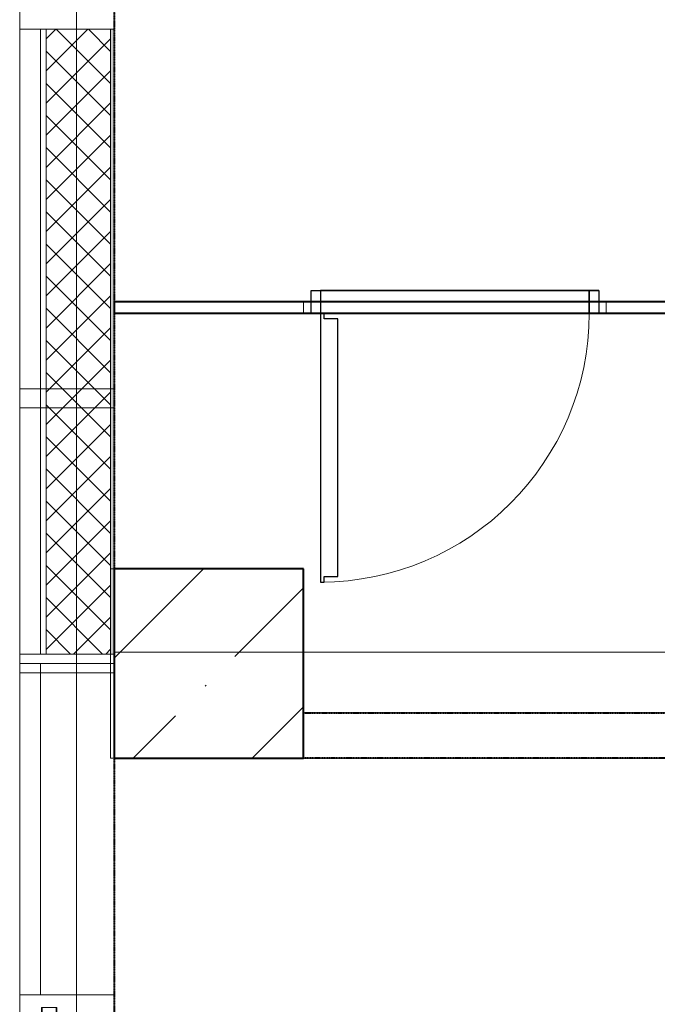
# Model space of a CAD drawing. Header units: millimetres. Extents: x 105028 to 874735, y -568483 to 191941.
# Tile 23 of 135: x 210424 to 212109, y 170609 to 173209. Entities that reach past the tile are written whole.
import ezdxf

# ---------------------------------------------------------------- set-up
doc = ezdxf.new("R2010")
doc.units = ezdxf.units.MM
for name, pattern in [('-D1-02х01', [3, 2, -1]), ('ADSK_Штриховая_ш3 п1_5', [4.5, 3, -1.5]), ('Штрих_3_1_5_', [4.5, 3, -1.5])]:
    doc.linetypes.add(name, pattern=pattern)
doc.layers.add('_Разделитель помещений_', color=4, linetype='ADSK_Штриховая_ш3 п1_5', lineweight=40, true_color=0x00ffff)
for name, color, linetype, lineweight in [('Двери', 7, 'Continuous', 18), ('Импосты витража', 7, 'Continuous', 18), ('Несущие колонны', 7, 'Continuous', 18), ('Панели витража', 252, 'Continuous', 5), ('Перекрытия', 7, 'Continuous', 18), ('Стены', 7, 'Continuous', 18), ('Стены разрез', 7, 'Continuous', 40), ('Стены штриховка', 7, 'Continuous', 40)]:
    doc.layers.add(name, color=color, linetype=linetype, lineweight=lineweight)

# ---------------------------------------------------------------- blocks, each defined once
blk = doc.blocks.new('A_DOR_Door - Вн_99_Одинарная_800x2100-2983718-К2_L01_-1_000__Задание СС')
at = {"layer": 'Двери', "lineweight": 30}
for p, q in [((-380, -15), (-380, 45)), ((-380, 45), (-355, 45)), ((-380, -15), (-380, 45)), ((-380, 45), (380, 45)), ((-355, 45), (-355, -15)), ((-355, 45), (-355, -15)), ((355, 45), (-355, 45)), ((355, 45), (355, -15)), ((380, 45), (355, 45)), ((355, -15), (355, 45)), ((380, 45), (380, -15)), ((380, 45), (380, -15)), ((-355, -15), (-380, -15)), ((380, -15), (-380, -15)), ((-355, -15), (-355, -725)), ((-345, -15), (-355, -15)), ((-355, -15), (-355, -105)), ((-355, -15), (355, -15)), ((-345, -30), (-345, -15)), ((355, -15), (380, -15)), ((-309, -30), (-345, -30)), ((-309, -105), (-309, -30)), ((-355, -105), (-355, -635)), ((-309, -635), (-309, -105)), ((-355, -635), (-355, -725)), ((-309, -710), (-309, -635)), ((-355, -725), (-345, -725)), ((-345, -725), (-345, -710)), ((-345, -710), (-309, -710))]:
    blk.add_line(p, q, dxfattribs=at)
at = {"layer": 'Двери', "color": 8, "lineweight": 9, "true_color": 0x808080}
blk.add_arc((-355, -15), 710, 270, 0, dxfattribs=at)
blk = doc.blocks.new('135_SLK_K2_AR_rvt-1-К2_L01_-1_000__Задание СС')
at = {"layer": '_Разделитель помещений_', "linetype": 'Штрих_3_1_5_'}
for p, q in [((-12386314.2, 10014260.7), (-12386314.2, 9991010.7)), ((-12386314.2, 10014260.7), (-12386314.2, 9991010.7)), ((-12385814.2, 10001580.7), (-12383254.2, 10001580.7)), ((-12383314.2, 10001460.7), (-12385814.2, 10001460.7))]:
    blk.add_line(p, q, dxfattribs=at)
at = {"layer": 'Перекрытия'}
for p, q in [((-12386314.2, 10001740.7), (-12386314.2, 10008260.8)), ((-12386314.2, 10008260.8), (-12386314.2, 10001740.7)), ((-12386564.2, 10005335.7), (-12386564.2, 10000785.7)), ((-12386564.2, 10000785.7), (-12386564.2, 10005335.7)), ((-12380694.2, 10001740.7), (-12386314.2, 10001740.7)), ((-12386314.2, 10001740.7), (-12380694.2, 10001740.7)), ((-12386314.2, 9991060.8), (-12386314.2, 10001460.7)), ((-12386314.2, 10001460.7), (-12380574.2, 10001460.7)), ((-12380574.2, 10001460.7), (-12386314.2, 10001460.7)), ((-12386314.2, 10001460.7), (-12386314.2, 9991060.8))]:
    blk.add_line(p, q, dxfattribs=at)
at = {"layer": 'Стены'}
for p, q in [((-12386314.2, 10002635.7), (-12386314.2, 10002665.7)), ((-12385814.2, 10002665.7), (-12386314.2, 10002665.7)), ((-12385814.2, 10002665.7), (-12385814.2, 10002635.7)), ((-12385814.2, 10002635.7), (-12385814.2, 10002665.7)), ((-12385014.2, 10002665.7), (-12385814.2, 10002665.7)), ((-12385014.2, 10002635.7), (-12385014.2, 10002665.7)), ((-12385014.2, 10002665.7), (-12385014.2, 10002635.7)), ((-12383314.2, 10002665.7), (-12385014.2, 10002665.7)), ((-12386314.2, 10002635.7), (-12385814.2, 10002635.7)), ((-12385814.2, 10002635.7), (-12385014.2, 10002635.7)), ((-12385014.2, 10002635.7), (-12383314.2, 10002635.7)), ((-12385814.2, 10001580.7), (-12383314.2, 10001580.7)), ((-12383314.2, 10001580.7), (-12385814.2, 10001580.7)), ((-12385814.2, 10001460.7), (-12385814.2, 10001580.7)), ((-12385814.2, 10001580.7), (-12385814.2, 10001460.7)), ((-12385814.2, 10001460.7), (-12383314.2, 10001460.7)), ((-12383314.2, 10001460.7), (-12385814.2, 10001460.7))]:
    blk.add_line(p, q, dxfattribs=at)
at = {"layer": 'Стены разрез'}
for p, q in [((-12383314.2, 10002665.7), (-12386314.2, 10002665.7)), ((-12386314.2, 10002665.7), (-12386314.2, 10002635.7)), ((-12386314.2, 10002635.7), (-12383314.2, 10002635.7))]:
    blk.add_line(p, q, dxfattribs=at)
at = {"layer": 'Двери', "lineweight": 18}
blk.add_blockref('A_DOR_Door - Вн_99_Одинарная_800x2100-2983718-К2_L01_-1_000__Задание СС', (-12385414.2, 10002650.7), dxfattribs=at)
blk = doc.blocks.new('Бетон-Прямоугольная-Колонна - CLM_1 этаж_В50 F100 W4-500х500-V10-К2_L01_-1_000__Задание СС')
at = {"layer": 'Несущие колонны', "lineweight": 9}
h = blk.add_hatch(dxfattribs=at)
h.set_pattern_fill('FP_15', color=256, style=0, pattern_type=2)
h.set_pattern_definition([(45, (12386064.2, -10001710.75), (-314.308964, 314.308964), []), (45, (12386378.5, -10001710.75), (-314.308964, 314.308964), [555.625, -111.125, 3.353, -107.772])])
h.paths.add_polyline_path([(250, -250), (250, 250), (-250, 250), (-250, -250), (-98.5, -250)])
at = {"layer": 'Несущие колонны', "lineweight": 40}
for p, q in [((250, 250), (-250, 250)), ((-250, 250), (-250, -250)), ((250, -250), (250, 250)), ((-250, -250), (250, -250))]:
    blk.add_line(p, q, dxfattribs=at)
at = {"layer": 'Несущие колонны'}
for p, q in [((-250, -250), (-250, 250)), ((-250, 250), (250, 250)), ((250, 250), (250, -250)), ((250, -250), (-250, -250))]:
    blk.add_line(p, q, dxfattribs=at)
blk = doc.blocks.new('135_SLK_K1-2-3_KR_rvt-1-К2_L01_-1_000__Задание СС')
at = {"layer": 'Перекрытия'}
for p, q in [((-12386314.2, 10001460.7), (-12386314.2, 10014360.7)), ((-12386314.2, 10014360.7), (-12386314.2, 10001960.7)), ((-12386314.2, 10001740.7), (-12386314.2, 10001960.7)), ((-12386314.2, 10001960.7), (-12385814.2, 10001960.7)), ((-12385814.2, 10001960.7), (-12386314.2, 10001960.7)), ((-12386314.2, 10001960.7), (-12386314.2, 9984210.7)), ((-12386314.2, 10001960.7), (-12386314.2, 10001740.7)), ((-12385814.2, 10001960.7), (-12385814.2, 10001740.7)), ((-12385814.2, 10001740.7), (-12385814.2, 10001960.7)), ((-12386314.2, 10001460.7), (-12386314.2, 10001740.7)), ((-12386314.2, 10001740.7), (-12386314.2, 10001460.7)), ((-12385814.2, 10001740.7), (-12380694.2, 10001740.7)), ((-12380694.2, 10001740.7), (-12385814.2, 10001740.7)), ((-12386314.2, 9984210.7), (-12386314.2, 10001460.7)), ((-12380414.2, 10001460.7), (-12386314.2, 10001460.7)), ((-12386314.2, 10001460.7), (-12380694.2, 10001460.7))]:
    blk.add_line(p, q, dxfattribs=at)
at = {"layer": 'Несущие колонны', "lineweight": 18}
blk.add_blockref('Бетон-Прямоугольная-Колонна - CLM_1 этаж_В50 F100 W4-500х500-V10-К2_L01_-1_000__Задание СС', (-12386064.2, 10001710.7), dxfattribs=at)
blk = doc.blocks.new('Rectangular Mullion - R_InvisibleFrame_50Wx250H-5363948-К2_L01_-1_000__Задание СС')
at = {"layer": 'Импосты витража', "lineweight": 5}
for p, q in [((25, 250), (-25, 250)), ((-25, 250), (-25, 0)), ((25, 0), (25, 250)), ((-25, 0), (25, 0))]:
    blk.add_line(p, q, dxfattribs=at)
blk = doc.blocks.new('Rectangular Mullion - R_InvisibleFrame_50Wx250H-5363961-К2_L01_-1_000__Задание СС')
at = {"layer": 'Импосты витража', "lineweight": 5}
for p, q in [((-50, 0), (-50, 250)), ((-50, 250), (0, 250)), ((0, 250), (0, 0)), ((0, 0), (-50, 0))]:
    blk.add_line(p, q, dxfattribs=at)
blk = doc.blocks.new('Rectangular Mullion - R_InvisibleFrame_50Wx250H-5885570-К2_L01_-1_000__Задание СС')
at = {"layer": 'Импосты витража', "lineweight": 5}
for p, q in [((0, 250), (-50, 250)), ((-50, 250), (-50, 0)), ((0, 0), (0, 250)), ((-50, 0), (0, 0))]:
    blk.add_line(p, q, dxfattribs=at)
blk = doc.blocks.new('Rectangular Mullion - R_StandardFrame_50Wx250H-5739601-К2_L01_-1_000__Задание СС')
at = {"layer": 'Импосты витража', "lineweight": 5}
for p, q in [((-12386564.2, 10001710.7), (-12386314.2, 10001710.7)), ((-12386314.2, 10001710.7), (-12386564.2, 10001710.7)), ((-12386564.2, 10000835.7), (-12386564.2, 10001710.7)), ((-12386564.2, 10001710.7), (-12386564.2, 10000835.7)), ((-12386314.2, 10001710.7), (-12386314.2, 10000835.7)), ((-12386314.2, 10001710.7), (-12386314.2, 10000835.7)), ((-12386564.2, 10000835.7), (-12386314.2, 10000835.7)), ((-12386314.2, 10000835.7), (-12386564.2, 10000835.7))]:
    blk.add_line(p, q, dxfattribs=at)
blk = doc.blocks.new('Rectangular Mullion - R_InvisibleFrame_50Wx250H-5739779-К2_L01_-1_000__Задание СС')
at = {"layer": 'Импосты витража', "lineweight": 5}
for p, q in [((25, 250), (-25, 250)), ((-25, 250), (-25, 0)), ((25, 0), (25, 250)), ((-25, 0), (25, 0))]:
    blk.add_line(p, q, dxfattribs=at)
blk = doc.blocks.new('System Panel - A_PAN_Glass_Закаленное-5882669-К2_L01_-1_000__Задание СС')
at = {"layer": 'Панели витража', "lineweight": 5}
for p, q in [((437.5, 0), (-437.5, 0)), ((-437.5, 0), (-437.5, -55)), ((-437.5, -55), (-437.5, 0)), ((437.5, 0), (-437.5, 0)), ((437.5, -55), (437.5, 0)), ((437.5, 0), (437.5, -55)), ((-437.5, -55), (437.5, -55)), ((-437.5, -55), (437.5, -55))]:
    blk.add_line(p, q, dxfattribs=at)
blk = doc.blocks.new('Rectangular Mullion - R_InvisibleFrame_50Wx250H-5739605-К2_L01_-1_000__Задание СС')
at = {"layer": 'Импосты витража', "lineweight": 5}
for p, q in [((-12386564.2, 10001710.7), (-12386314.2, 10001710.7)), ((-12386314.2, 10001710.7), (-12386564.2, 10001710.7)), ((-12386564.2, 10001710.7), (-12386564.2, 10000835.7)), ((-12386564.2, 10000835.7), (-12386564.2, 10001710.7)), ((-12386314.2, 10000835.7), (-12386314.2, 10001710.7)), ((-12386314.2, 10000835.7), (-12386314.2, 10001710.7)), ((-12386564.2, 10000835.7), (-12386314.2, 10000835.7)), ((-12386314.2, 10000835.7), (-12386564.2, 10000835.7))]:
    blk.add_line(p, q, dxfattribs=at)
blk = doc.blocks.new('A_PAN_DOR_Структурные - EXT_2_Double_Витраж_без СКУД-5991825-К2_L01_-1_000__Задание СС')
at = {"layer": 'Панели витража', "lineweight": 5, "true_color": 0xebebeb}
h = blk.add_hatch(color=7, dxfattribs=at)
h.paths.add_polyline_path([(828.5, 966.3), (829.3, 974.4), (827.2, 981.6), (827.6, 985.5), (826.1, 985.7), (825.9, 981.5), (827.9, 974.5), (827.3, 968.6)])
h.paths.add_polyline_path([(836.4, 984.7), (833.2, 983.9), (834.9, 980.1), (834.1, 971.2), (828.5, 966.3), (826.1, 968.7), (822.6, 960.4), (801.4, 962.3), (802.5, 974), (805.6, 973.7), (806, 978.5), (813.4, 984.6), (812.7, 985.9), (808.6, 982.5), (806.9, 984.5), (803.5, 984.8), (803.7, 987.7), (819.5, 986.3), (827.6, 985.5), (833.3, 985)])
h.paths.add_polyline_path([(799.1, 961), (834, 957.8), (836.4, 984.7), (862.3, 982.4), (862.5, 984.4), (869.4, 983.7), (869.6, 985.5), (862.6, 986.2), (866.9, 1033.4), (873.9, 1032.7), (874.1, 1034.5), (865.1, 1035.3), (864.8, 1032.4), (815.8, 1036.8), (814.8, 1039.9), (814.1, 1032), (811.9, 1030.1), (805.4, 1030.7), (801, 981.5)])
h.paths.add_polyline_path([(804.1, 991.5), (807.3, 1026.7), (809.5, 1028.6), (815.5, 1028), (816, 1033), (818.2, 1034.8), (838.5, 1032.9), (840.3, 1030.8), (836.4, 988.5), (834.3, 986.7), (805.9, 989.3)])
h.paths.add_polyline_path([(814.7, 981.9), (822.1, 981.5), (819.2, 983), (814.8, 983.4)])
h.paths.add_polyline_path([(838.8, 995), (841.5, 1024.1), (845.1, 1027.1), (851.5, 1026.5), (855.8, 1031), (858.7, 1030.7), (861.9, 1024.9), (863.9, 1022.4), (861.2, 992.6), (857.5, 989.4), (854.6, 985.4), (851.7, 985.7), (848.2, 990.8), (841.8, 991.4), (840.6, 993.4)])
h.paths.add_polyline_path([(863.1, 952.2), (868.5, 951.7), (869.2, 981.5), (867.2, 953.1)])
h.paths.add_polyline_path([(877.4, 1049.3), (872.4, 1049.7), (875.8, 1048.1), (874.1, 1034.5)])
h.paths.add_polyline_path([(868.5, 951.7), (877.4, 1049.3), (873.9, 1032.7), (869.5, 981.5)])
h = blk.add_hatch(color=7, dxfattribs=at)
h.paths.add_polyline_path([(-764.3, 290.4), (-764, 286.5), (-766, 279.3), (-765.3, 271.1), (-764.1, 273.4), (-764.6, 279.4), (-762.5, 286.7), (-762.9, 290.5)])
h.paths.add_polyline_path([(-771, 291.6), (-773.2, 293.4), (-776.8, 333.1), (-775, 335.3), (-746.6, 337.9), (-744.4, 336.1), (-740.8, 296.4), (-742.6, 294.2)])
h.paths.add_polyline_path([(-773.1, 289.6), (-764.3, 290.4), (-771, 291.6), (-756.3, 291.1), (-740.5, 292.6), (-740.2, 289.7), (-743.6, 289.4), (-745.3, 287.3), (-749.8, 290), (-750.1, 289.5), (-742.8, 283.4), (-742.3, 278.6), (-739.2, 278.8), (-738.2, 267.2), (-759.4, 265.3), (-759.6, 267.2), (-762.8, 273.6), (-766.6, 271), (-770.8, 276), (-771.7, 284.9), (-769.9, 288.7)])
h.paths.add_polyline_path([(-744.2, 358), (-749.2, 357.5), (-746.1, 356.5), (-745.5, 350.5)])
h.paths.add_polyline_path([(-811.7, 326.7), (-805.3, 256.6), (-799.8, 257.1), (-803.9, 258), (-806.2, 288.6), (-799.2, 289.2), (-799, 287.3), (-773.1, 289.6), (-770.7, 262.7), (-735.8, 265.9), (-744.2, 358), (-745.4, 349.2), (-744.9, 342.9), (-752.6, 342.2), (-752.3, 339.2), (-801.3, 334.7), (-801.7, 338.3), (-803.7, 338.1), (-802.9, 330), (-805.2, 327.3)])
h.paths.add_polyline_path([(-806.3, 290.4), (-806.2, 288.6), (-806.3, 290)])
h.paths.add_polyline_path([(-809.3, 323.1), (-807.5, 325.3), (-802.5, 325.8), (-799.4, 291), (-806.3, 290.4)])
h.paths.add_polyline_path([(-801, 330.5), (-799.2, 332.7), (-792.4, 333.3), (-788, 328.9), (-781.6, 329.5), (-778, 326.5), (-775.6, 299.8), (-778.6, 296.3), (-785, 295.7), (-788.5, 290.5), (-791.4, 290.3), (-794.2, 294.3), (-798, 297.5)])
h.paths.add_polyline_path([(-759.5, 286.1), (-751.4, 286.8), (-751.6, 288.3), (-756, 287.9)])
h = blk.add_hatch(color=7, dxfattribs=at)
h.paths.add_polyline_path([(-776.9, -55.2), (-771.9, -54.7), (-775.5, -53.7), (-776.3, -40)])
h.paths.add_polyline_path([(-743.8, 35.3), (-743.1, 27.2), (-739.8, 20.4), (-739.4, 16.5), (-737.9, 16.7), (-738.3, 20.5), (-741.7, 27.4), (-742.2, 33.3)])
h.paths.add_polyline_path([(-748.2, 15.7), (-745.2, 17.2), (-747.6, 20.6), (-747.7, 30.7), (-743.8, 35.3), (-741, 33.4), (-739.1, 42.2), (-717.9, 44.1), (-716.8, 32.5), (-719.9, 32.2), (-719.5, 27.4), (-725.6, 20), (-724.7, 18.9), (-721.3, 23), (-719.2, 21.3), (-715.8, 21.6), (-715.6, 18.7), (-731.4, 17.3), (-739.4, 16.5), (-745.1, 16)])
h.paths.add_polyline_path([(-776.4, -38.2), (-776.3, -40), (-767.3, -39.2), (-767.6, -36.2), (-718.6, -31.8), (-717, -34.6), (-717.7, -26.7), (-715.9, -24.5), (-709.5, -23.9), (-715.8, 45.8), (-750.7, 42.6), (-748.2, 15.7), (-774.1, 13.4), (-773.9, 11.4), (-780.9, 10.8), (-780.7, 9), (-773.8, 9.6), (-769.5, -37.6)])
h.paths.add_polyline_path([(-785.8, 42.4), (-776.9, -55.2), (-776.4, -38.2), (-780.7, 9), (-784, 30.7)])
h.paths.add_polyline_path([(-785.8, 42.4), (-780.9, 10.8), (-784.2, 41.3), (-780.3, 42.9)])
h.paths.add_polyline_path([(-771.2, 3.5), (-768.1, 7.3), (-766, 11.8), (-763.1, 12.1), (-758.7, 7.6), (-752.3, 8.2), (-748.8, 5.2), (-746.1, -23.9), (-749.1, -27.5), (-755.5, -28.1), (-759, -33.2), (-761.9, -33.5), (-764.8, -29.5), (-768.5, -26.3)])
h.paths.add_polyline_path([(-747.6, 12), (-745.8, 14.2), (-717.4, 16.7), (-715.2, 14.9), (-712, -20.3), (-713.8, -22.5), (-719.9, -23.1), (-719.4, -28), (-721.2, -30.2), (-741.6, -32.1), (-743.7, -30.2)])
h.paths.add_polyline_path([(-735.4, 21.7), (-731.7, 20.5), (-727.2, 20.9), (-727.4, 22.4)])
h = blk.add_hatch(color=7, dxfattribs=at)
h.paths.add_polyline_path([(776.3, -40), (775.5, -53.7), (771.9, -54.7), (776.9, -55.2)])
h.paths.add_polyline_path([(739.4, 16.5), (739.8, 20.4), (743.1, 27.2), (743.8, 35.3), (742.2, 33.3), (741.7, 27.4), (738.3, 20.5), (737.9, 16.7)])
h.paths.add_polyline_path([(745.8, 14.2), (747.6, 12), (743.7, -30.2), (741.6, -32.1), (721.2, -30.2), (719.4, -28), (719.2, -23), (713.8, -22.5), (712, -20.3), (715.2, 14.9), (717.4, 16.7), (719.2, 16.6)])
h.paths.add_polyline_path([(748.2, 15.7), (739.4, 16.5), (745.8, 14.2), (731.4, 17.3), (715.6, 18.7), (715.8, 21.6), (719.2, 21.3), (721.3, 23), (724.7, 18.9), (725.6, 20), (719.5, 27.4), (719.2, 32.2), (716.8, 32.5), (717.9, 44.1), (739.1, 42.2), (738.9, 40.2), (741, 33.4), (745.1, 35.2), (748.4, 29.5), (747.6, 20.6), (745.2, 17.2)])
h.paths.add_polyline_path([(709.5, -23.9), (715.9, -24.5), (717.7, -26.7), (717, -34.6), (719.2, -31.8), (767.6, -36.2), (767.3, -39.2), (776.3, -40), (776.4, -38.2), (769.5, -37.6), (773.8, 9.6), (780.7, 9), (780.9, 10.8), (773.9, 11.4), (774.1, 13.4), (748.2, 15.7), (750.7, 42.6), (715.8, 45.8)])
h.paths.add_polyline_path([(727.2, 20.9), (731.7, 20.5), (735.4, 21.7), (727.4, 22.4)])
h.paths.add_polyline_path([(746.1, -23.9), (748.8, 5.2), (752.3, 8.2), (758.7, 7.6), (763.1, 12.1), (766, 11.8), (768.1, 7.3), (771.2, 3.5), (768.5, -26.3), (764.8, -29.5), (761.9, -33.5), (759, -33.2), (755.5, -28.1), (749.1, -27.5), (747.9, -25.5)])
h.paths.add_polyline_path([(785.8, 42.4), (780.3, 42.9), (784.2, 41.3), (784, 30.7)])
h.paths.add_polyline_path([(776.4, -38.2), (776.9, -55.2), (784, 30.7), (780.7, 9)])
at = {"layer": 'Панели витража', "lineweight": 5}
for p, q in [((-817, -58), (-817, -98)), ((-799.5, -58), (-817, -58)), ((-817, -58), (-799.5, -58)), ((-817, -98), (-817, -58)), ((-817, -59.5), (-799.5, -59.5)), ((-799.5, -59.5), (-798, -61)), ((-798, -61), (-798, -96.5)), ((-796.5, -70), (-796.5, -61)), ((-796.5, -61), (-796.5, -70)), ((-796.5, -70), (-796.5, -87.4)), ((-752, -70), (-796.5, -70)), ((-796.5, -70), (-752, -70)), ((-794.2, -74.3), (-796.5, -74.3)), ((-794.2, -71.9), (-794.2, -74.3)), ((-788.8, -71.9), (-794.2, -71.9)), ((-788.8, -80.5), (-788.8, -71.9)), ((-753.4, -72), (-787, -72)), ((-787, -72), (-787, -80.8)), ((-753.4, -80.8), (-753.4, -72)), ((-752, -81), (-752, -70)), ((-752, -70), (-752, -81)), ((752, -81), (752, -70)), ((752, -70), (796.5, -70)), ((796.5, -70), (752, -70)), ((752, -70), (752, -81)), ((753.4, -80.8), (753.4, -72)), ((753.4, -72), (787, -72)), ((787, -72), (787, -80.8)), ((788.8, -71.9), (794.2, -71.9)), ((788.8, -80.5), (788.8, -71.9)), ((794.2, -71.9), (794.2, -74.3)), ((794.2, -74.3), (796.5, -74.3)), ((796.5, -70), (796.5, -61)), ((796.5, -61), (796.5, -70)), ((796.5, -70), (796.5, -87.4)), ((799.5, -59.5), (798, -61)), ((798, -61), (798, -96.5)), ((799.5, -58), (817, -58)), ((817, -58), (799.5, -58)), ((817, -59.5), (799.5, -59.5)), ((817, -58), (817, -98)), ((817, -98), (817, -58)), ((-817, -96.5), (-795.5, -96.5)), ((-817, -98), (-802, -98)), ((-802, -98), (-817, -98)), ((-798.8, -97.8), (-802, -96.5)), ((-799, -101), (-799, -129.5)), ((-799, -129.5), (-799, -101)), ((-798.8, -97.8), (-797.5, -101)), ((-798, -87.4), (-795.5, -87.4)), ((-797.5, -116.5), (-797.5, -101)), ((-795.5, -80.5), (-795.5, -96.5)), ((-795.5, -80.5), (-788.8, -80.5)), ((-795.5, -96.5), (-795.5, -106.7)), ((-793.7, -89.5), (-789, -87)), ((-793.7, -106.7), (-793.7, -89.5)), ((-789, -87), (-785.5, -82.5)), ((-789, -87), (-771.6, -87)), ((-787, -80.8), (-753.4, -80.8)), ((-785.5, -82.5), (-754.7, -82.5)), ((-771.6, -106.7), (-771.6, -87)), ((-768, -87), (-751.7, -87)), ((-768, -106.6), (-768, -87)), ((-754.7, -82.5), (-751.7, -87)), ((-742, -81), (-752, -81)), ((-752, -81), (-742, -81)), ((-751.7, -87), (-746.6, -89.4)), ((-746.6, -89.4), (-746.6, -106.6)), ((-744.7, -82.5), (-742, -82.5)), ((-744.7, -130.2), (-744.7, -82.5)), ((-742, -135), (-742, -81)), ((-742, -81), (-742, -135)), ((742, -135), (742, -81)), ((742, -81), (752, -81)), ((752, -81), (742, -81)), ((742, -81), (742, -135)), ((744.7, -82.5), (742, -82.5)), ((744.7, -130.2), (744.7, -82.5)), ((751.7, -87), (746.6, -89.4)), ((746.6, -89.4), (746.6, -106.6)), ((754.7, -82.5), (751.7, -87)), ((768, -87), (751.7, -87)), ((787, -80.8), (753.4, -80.8)), ((785.5, -82.5), (754.7, -82.5)), ((768, -106.6), (768, -87)), ((789, -87), (771.6, -87)), ((771.6, -106.7), (771.6, -87)), ((789, -87), (785.5, -82.5)), ((795.5, -80.5), (788.8, -80.5)), ((793.7, -89.5), (789, -87)), ((793.7, -106.7), (793.7, -89.5)), ((795.5, -80.5), (795.5, -96.5)), ((798, -87.4), (795.5, -87.4)), ((795.5, -96.5), (795.5, -106.7)), ((817, -96.5), (795.5, -96.5)), ((798.8, -97.8), (797.5, -101)), ((797.5, -116.5), (797.5, -101)), ((798.8, -97.8), (802, -96.5)), ((799, -101), (799, -129.5)), ((799, -129.5), (799, -101)), ((817, -98), (802, -98)), ((802, -98), (817, -98)), ((-799, -129.5), (-796.5, -129.5)), ((-796.5, -129.5), (-799, -129.5)), ((-788.6, -116.5), (-797.5, -116.5)), ((-796.5, -125.5), (-796.5, -116.5)), ((-796.5, -125.5), (-791, -125.5)), ((-796.5, -129.5), (-796.5, -125.5)), ((-796.5, -125.5), (-796.5, -129.5)), ((-791, -125.5), (-796.5, -125.5)), ((-781.6, -106.7), (-795.5, -106.7)), ((-791, -119.3), (-794, -119.3)), ((-794, -125.5), (-794, -119.3)), ((-793.6, -109.4), (-791.8, -107.5)), ((-793.6, -110.9), (-793.6, -109.4)), ((-791.7, -111.8), (-793.6, -110.9)), ((-791.8, -107.5), (-781.6, -107.5)), ((-790.5, -113.8), (-791.7, -111.8)), ((-791, -125.5), (-791, -119.3)), ((-791, -125.5), (-791, -135.5)), ((-791, -135.5), (-791, -125.5)), ((-788.6, -113.8), (-790.5, -113.8)), ((-789, -119.2), (-786.7, -119.2)), ((-789, -138), (-789, -119.2)), ((-786.1, -108.1), (-788.6, -110.6)), ((-788.6, -110.6), (-788.6, -113.8)), ((-788.6, -113.8), (-788.6, -116.5)), ((-785.1, -110), (-786.7, -111.6)), ((-786.7, -119.2), (-786.7, -111.6)), ((-781.6, -108.1), (-786.1, -108.1)), ((-785.1, -110), (-755.2, -110)), ((-781.6, -106.7), (-771.6, -106.7)), ((-781.6, -108.1), (-781.6, -106.7)), ((-754.1, -108.1), (-781.6, -108.1)), ((-746.6, -106.6), (-768, -106.6)), ((-755.2, -110), (-753.5, -111.6)), ((-754.1, -106.6), (-754.1, -108.1)), ((-748.5, -107.5), (-754.1, -107.5)), ((-754.1, -108.1), (-751.6, -110.6)), ((-753.5, -111.6), (-753.5, -119.5)), ((-747.2, -119.5), (-753.5, -119.5)), ((-751.6, -110.6), (-751.6, -113.8)), ((-751.6, -113.8), (-749.7, -113.8)), ((-749.7, -113.8), (-748.6, -111.8)), ((-748.6, -111.8), (-746.6, -110.9)), ((-746.6, -109.4), (-748.5, -107.5)), ((-747.2, -119.5), (-747.2, -126)), ((-747.2, -126), (-746.4, -126.8)), ((-746.6, -110.9), (-746.6, -109.4)), ((-746.4, -126.8), (-746.4, -130.7)), ((747.2, -126), (746.4, -126.8)), ((746.4, -126.8), (746.4, -130.7)), ((746.6, -106.6), (768, -106.6)), ((746.6, -109.4), (748.5, -107.5)), ((746.6, -110.9), (746.6, -109.4)), ((748.6, -111.8), (746.6, -110.9)), ((747.2, -119.5), (747.2, -126)), ((747.2, -119.5), (753.5, -119.5)), ((748.5, -107.5), (754.1, -107.5)), ((749.7, -113.8), (748.6, -111.8)), ((751.6, -113.8), (749.7, -113.8)), ((754.1, -108.1), (751.6, -110.6)), ((751.6, -110.6), (751.6, -113.8)), ((755.2, -110), (753.5, -111.6)), ((753.5, -111.6), (753.5, -119.5)), ((754.1, -106.6), (754.1, -108.1)), ((754.1, -108.1), (781.6, -108.1)), ((785.1, -110), (755.2, -110)), ((781.6, -106.7), (771.6, -106.7)), ((781.6, -106.7), (795.5, -106.7)), ((781.6, -108.1), (781.6, -106.7)), ((791.8, -107.5), (781.6, -107.5)), ((781.6, -108.1), (786.1, -108.1)), ((785.1, -110), (786.7, -111.6)), ((786.1, -108.1), (788.6, -110.6)), ((786.7, -119.2), (786.7, -111.6)), ((789, -119.2), (786.7, -119.2)), ((788.6, -110.6), (788.6, -113.8)), ((788.6, -113.8), (788.6, -116.5)), ((788.6, -113.8), (790.5, -113.8)), ((788.6, -116.5), (797.5, -116.5)), ((789, -138), (789, -119.2)), ((790.5, -113.8), (791.7, -111.8)), ((791, -119.3), (794, -119.3)), ((791, -125.5), (791, -119.3)), ((796.5, -125.5), (791, -125.5)), ((791, -125.5), (791, -135.5)), ((791, -135.5), (791, -125.5)), ((791, -125.5), (796.5, -125.5)), ((791.7, -111.8), (793.6, -110.9)), ((793.6, -109.4), (791.8, -107.5)), ((793.6, -110.9), (793.6, -109.4)), ((794, -125.5), (794, -119.3)), ((796.5, -125.5), (796.5, -116.5)), ((796.5, -129.5), (796.5, -125.5)), ((796.5, -125.5), (796.5, -129.5)), ((799, -129.5), (796.5, -129.5)), ((796.5, -129.5), (799, -129.5)), ((-796, -135.5), (-796, -140)), ((-791, -135.5), (-796, -135.5)), ((-796, -135.5), (-791, -135.5)), ((-796, -140), (-796, -135.5)), ((-796, -140), (-726, -140)), ((-726, -140), (-796, -140)), ((-794, -135.5), (-794, -138)), ((-794, -138), (-791, -138)), ((-791, -135.5), (-791, -138)), ((-743.5, -138), (-789, -138)), ((-746.4, -130.7), (-745.2, -131.9)), ((-745.2, -131.9), (-743.5, -131.9)), ((-744.7, -130.2), (-742, -130.2)), ((-743.5, -131.9), (-743.5, -138)), ((-742, -135), (-742, -138)), ((-726, -135), (-742, -135)), ((-742, -135), (-726, -135)), ((-742, -138), (-732, -138)), ((-732, -138), (-732, -135)), ((-726, -140), (-726, -135)), ((-726, -135), (-726, -140)), ((726, -140), (726, -135)), ((726, -135), (742, -135)), ((742, -135), (726, -135)), ((726, -135), (726, -140)), ((796, -140), (726, -140)), ((726, -140), (796, -140)), ((732, -138), (732, -135)), ((742, -138), (732, -138)), ((744.7, -130.2), (742, -130.2)), ((742, -135), (742, -138)), ((743.5, -131.9), (743.5, -138)), ((745.2, -131.9), (743.5, -131.9)), ((743.5, -138), (789, -138)), ((746.4, -130.7), (745.2, -131.9)), ((791, -135.5), (791, -138)), ((791, -135.5), (796, -135.5)), ((796, -135.5), (791, -135.5)), ((794, -138), (791, -138)), ((794, -135.5), (794, -138)), ((796, -135.5), (796, -140)), ((796, -140), (796, -135.5))]:
    blk.add_line(p, q, dxfattribs=at)
at = {"layer": 'Панели витража', "linetype": '-D1-02х01', "lineweight": 5}
for centre, radius, start, end in [((749, -58), 1111.8, 82.7621, 180), ((-749, -58), 386.2, 360, 101.0759)]:
    blk.add_arc(centre, radius, start, end, dxfattribs=at)
at = {"layer": 'Панели витража', "lineweight": 5}
for centre, start, end in [((-799.5, -61), 0, 90), ((-799.5, -61), 0, 90), ((799.5, -61), 90, 180), ((799.5, -61), 90, 180), ((-802, -101), 360, 90), ((-802, -101), 360, 90), ((802, -101), 90, 180), ((802, -101), 90, 180)]:
    blk.add_arc(centre, 3, start, end, dxfattribs=at)
blk = doc.blocks.new('Rectangular Mullion - R_InvisibleFrame_50Wx250H-V17-К2_L01_-1_000__Задание СС')
at = {"layer": 'Импосты витража', "lineweight": 5}
for p, q in [((-25, 0), (-25, 250)), ((-25, 250), (25, 250)), ((25, 250), (25, 0)), ((25, 0), (-25, 0))]:
    blk.add_line(p, q, dxfattribs=at)
blk = doc.blocks.new('Rectangular Mullion - R_InvisibleFrame_50Wx250H-5508659-К2_L01_-1_000__Задание СС')
at = {"layer": 'Импосты витража', "lineweight": 5}
for p, q in [((-12372789.2, 10017410.7), (-12372789.2, 10017160.7)), ((-12372789.2, 10017160.7), (-12372789.2, 10017410.7)), ((-12372139.2, 10017410.7), (-12372789.2, 10017410.7)), ((-12372789.2, 10017410.7), (-12372139.2, 10017410.7)), ((-12372139.2, 10017410.7), (-12372139.2, 10017160.7)), ((-12372139.2, 10017160.7), (-12372139.2, 10017410.7)), ((-12372789.2, 10017160.7), (-12372139.2, 10017160.7)), ((-12372789.2, 10017160.7), (-12372139.2, 10017160.7))]:
    blk.add_line(p, q, dxfattribs=at)
blk = doc.blocks.new('Rectangular Mullion - R_InvisibleFrame_50Wx250H-5885005-К2_L01_-1_000__Задание СС')
at = {"layer": 'Импосты витража', "lineweight": 5}
for p, q in [((-25, 0), (-25, 250)), ((-25, 250), (25, 250)), ((25, 250), (25, 0)), ((25, 0), (-25, 0))]:
    blk.add_line(p, q, dxfattribs=at)
blk = doc.blocks.new('Rectangular Mullion - R_InvisibleFrame_50Wx250H-5822576-К2_L01_-1_000__Задание СС')
at = {"layer": 'Импосты витража', "lineweight": 5}
for p, q in [((25, 250), (-25, 250)), ((-25, 250), (-25, 0)), ((25, 0), (25, 250)), ((-25, 0), (25, 0))]:
    blk.add_line(p, q, dxfattribs=at)
blk = doc.blocks.new('Rectangular Mullion - R_InvisibleFrame_50Wx250H-5809436-К2_L01_-1_000__Задание СС')
at = {"layer": 'Импосты витража', "lineweight": 5}
for p, q in [((-12386564.2, 10003385.7), (-12386314.2, 10003385.7)), ((-12386314.2, 10003385.7), (-12386564.2, 10003385.7)), ((-12386564.2, 10003385.7), (-12386564.2, 10002435.7)), ((-12386564.2, 10002435.7), (-12386564.2, 10003385.7)), ((-12386314.2, 10002435.7), (-12386314.2, 10003385.7)), ((-12386314.2, 10002435.7), (-12386314.2, 10003385.7)), ((-12386564.2, 10002435.7), (-12386314.2, 10002435.7)), ((-12386314.2, 10002435.7), (-12386564.2, 10002435.7))]:
    blk.add_line(p, q, dxfattribs=at)
blk = doc.blocks.new('Rectangular Mullion - R_InvisibleFrame_50Wx250H-5822577-К2_L01_-1_000__Задание СС')
at = {"layer": 'Импосты витража', "lineweight": 5}
for p, q in [((-25, 0), (-25, 250)), ((-25, 250), (25, 250)), ((25, 250), (25, 0)), ((25, 0), (-25, 0))]:
    blk.add_line(p, q, dxfattribs=at)
blk = doc.blocks.new('135_SLK_K2_AR_FCD_rvt-1-К2_L01_-1_000__Задание СС')
at = {"layer": 'Стены разрез', "lineweight": 5}
h = blk.add_hatch(dxfattribs=at)
h.set_pattern_fill('FP_24', color=256, style=0, pattern_type=2)
h.set_pattern_definition([(45, (0, 0), (-42.42640687, 42.42640687), []), (135, (0, 0), (-42.42640687, -42.42640687), [])])
h.paths.add_polyline_path([(-12386324.2, 10001735.7), (-12386324.2, 10003385.7), (-12386494.2, 10003385.7), (-12386494.2, 10001735.7)])
at = {"layer": 'Стены разрез', "lineweight": 18, "true_color": 0xe1dccd}
blk.add_hatch(color=254, dxfattribs=at).paths.add_polyline_path([(-12386324.2, 10001735.7), (-12386314.2, 10001735.7), (-12386314.2, 10003385.7), (-12386324.2, 10003385.7), (-12386324.2, 10001846)])
at = {"layer": 'Стены', "lineweight": 5}
for p, q in [((-12386564.2, 10001735.7), (-12386564.2, 10003385.7)), ((-12386564.2, 10003385.7), (-12386564.2, 10001735.7)), ((-12386564.2, 10003385.7), (-12386314.2, 10003385.7)), ((-12386564.2, 10003385.7), (-12386314.2, 10003385.7)), ((-12386314.2, 10003385.7), (-12386564.2, 10003385.7)), ((-12386564.2, 10003385.7), (-12386314.2, 10003385.7)), ((-12386564.2, 10003385.7), (-12386564.2, 10002435.7)), ((-12386564.2, 10002435.7), (-12386564.2, 10003385.7)), ((-12386564.2, 10003385.7), (-12386564.2, 10002435.7)), ((-12386564.2, 10003385.7), (-12386314.2, 10003385.7)), ((-12386564.2, 10003385.7), (-12386314.2, 10003385.7)), ((-12386314.2, 10001735.7), (-12386314.2, 10003385.7)), ((-12386314.2, 10003385.7), (-12386314.2, 10001735.7)), ((-12386314.2, 10002435.7), (-12386314.2, 10003385.7)), ((-12386314.2, 10002435.7), (-12386314.2, 10003385.7)), ((-12386314.2, 10003385.7), (-12386314.2, 10002435.7)), ((-12386564.2, 10002435.7), (-12386314.2, 10002435.7)), ((-12386314.2, 10002435.7), (-12386564.2, 10002435.7)), ((-12386564.2, 10002435.7), (-12386564.2, 10001735.7)), ((-12386314.2, 10002435.7), (-12386564.2, 10002435.7)), ((-12386564.2, 10002435.7), (-12386314.2, 10002435.7)), ((-12386314.2, 10001735.7), (-12386314.2, 10002435.7)), ((-12386564.2, 10001735.7), (-12386564.2, 10002385.7)), ((-12386564.2, 10002385.7), (-12386564.2, 10001735.7)), ((-12386564.2, 10002385.7), (-12386314.2, 10002385.7)), ((-12386564.2, 10002385.7), (-12386314.2, 10002385.7)), ((-12386564.2, 10001735.7), (-12386564.2, 10002385.7)), ((-12386564.2, 10002385.7), (-12386564.2, 10001735.7)), ((-12386564.2, 10002385.7), (-12386314.2, 10002385.7)), ((-12386564.2, 10002385.7), (-12386314.2, 10002385.7)), ((-12386314.2, 10001735.7), (-12386314.2, 10002385.7)), ((-12386314.2, 10002385.7), (-12386314.2, 10001735.7)), ((-12386314.2, 10001735.7), (-12386314.2, 10002385.7)), ((-12386314.2, 10002385.7), (-12386314.2, 10001735.7)), ((-12386314.2, 10001735.7), (-12386564.2, 10001735.7)), ((-12386564.2, 10001735.7), (-12386314.2, 10001735.7)), ((-12386314.2, 10001735.7), (-12386564.2, 10001735.7)), ((-12386564.2, 10001735.7), (-12386314.2, 10001735.7)), ((-12386564.2, 10001735.7), (-12386314.2, 10001735.7)), ((-12386314.2, 10001735.7), (-12386564.2, 10001735.7)), ((-12386564.2, 10001735.7), (-12386314.2, 10001735.7)), ((-12386564.2, 10000835.7), (-12386564.2, 10001710.7)), ((-12386564.2, 10001710.7), (-12386564.2, 10000835.7)), ((-12386564.2, 10001710.7), (-12386314.2, 10001710.7)), ((-12386564.2, 10001710.7), (-12386314.2, 10001710.7)), ((-12386314.2, 10000835.7), (-12386314.2, 10001710.7)), ((-12386314.2, 10001710.7), (-12386314.2, 10000835.7)), ((-12386314.2, 10000835.7), (-12386564.2, 10000835.7)), ((-12386564.2, 10000835.7), (-12386314.2, 10000835.7))]:
    blk.add_line(p, q, dxfattribs=at)
at = {"layer": 'Стены разрез', "lineweight": 9}
for p, q in [((-12386314.2, 10003385.7), (-12386564.2, 10003385.7)), ((-12386564.2, 10003385.7), (-12386564.2, 10001735.7)), ((-12386314.2, 10001735.7), (-12386314.2, 10003385.7)), ((-12386564.2, 10001735.7), (-12386314.2, 10001735.7))]:
    blk.add_line(p, q, dxfattribs=at)
at = {"layer": 'Стены штриховка', "lineweight": 9}
for p, q in [((-12386509.2, 10003385.7), (-12386509.2, 10001735.7)), ((-12386494.2, 10003385.7), (-12386494.2, 10001735.7)), ((-12386324.2, 10003385.7), (-12386324.2, 10001735.7))]:
    blk.add_line(p, q, dxfattribs=at)
at = {"layer": 'Импосты витража', "lineweight": 5, "extrusion": (0, 0, -1), "rotation": 90.00000000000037}
for name, p in [('Rectangular Mullion - R_InvisibleFrame_50Wx250H-5363948-К2_L01_-1_000__Задание СС', (12386564.2, 10003410.7)), ('Rectangular Mullion - R_InvisibleFrame_50Wx250H-5885005-К2_L01_-1_000__Задание СС', (12386564.2, 10003410.7)), ('Rectangular Mullion - R_InvisibleFrame_50Wx250H-5822576-К2_L01_-1_000__Задание СС', (12386564.2, 10002410.7)), ('Rectangular Mullion - R_InvisibleFrame_50Wx250H-5822577-К2_L01_-1_000__Задание СС', (12386564.2, 10002410.7)), ('Rectangular Mullion - R_InvisibleFrame_50Wx250H-5739779-К2_L01_-1_000__Задание СС', (12386564.2, 10000810.7)), ('Rectangular Mullion - R_InvisibleFrame_50Wx250H-V17-К2_L01_-1_000__Задание СС', (12386564.2, 10000810.7))]:
    blk.add_blockref(name, p, dxfattribs=at)
at = {"layer": 'Импосты витража', "lineweight": 5}
for name in ['Rectangular Mullion - R_InvisibleFrame_50Wx250H-5809436-К2_L01_-1_000__Задание СС', 'Rectangular Mullion - R_StandardFrame_50Wx250H-5739601-К2_L01_-1_000__Задание СС', 'Rectangular Mullion - R_InvisibleFrame_50Wx250H-5739605-К2_L01_-1_000__Задание СС']:
    blk.add_blockref(name, (0, 0), dxfattribs=at)
for name, p, rotation in [('Rectangular Mullion - R_InvisibleFrame_50Wx250H-5508659-К2_L01_-1_000__Задание СС', (-2369153.5, 22374524.9), 90), ('Rectangular Mullion - R_InvisibleFrame_50Wx250H-5508659-К2_L01_-1_000__Задание СС', (-2369153.5, 22374524.9), 90), ('Rectangular Mullion - R_InvisibleFrame_50Wx250H-5363961-К2_L01_-1_000__Задание СС', (-12386564.2, 10001685.7), 269.9999999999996), ('Rectangular Mullion - R_InvisibleFrame_50Wx250H-5885570-К2_L01_-1_000__Задание СС', (-12386564.2, 10001685.7), 269.9999999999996)]:
    blk.add_blockref(name, p, dxfattribs=dict(at, rotation=rotation))
at = {"layer": 'Панели витража', "lineweight": 5, "rotation": 89.99999999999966}
for name, p in [('System Panel - A_PAN_Glass_Закаленное-5882669-К2_L01_-1_000__Задание СС', (-12386564.2, 10001273.2)), ('A_PAN_DOR_Структурные - EXT_2_Double_Витраж_без СКУД-5991825-К2_L01_-1_000__Задание СС', (-12386564.2, 9999985.7))]:
    blk.add_blockref(name, p, dxfattribs=at)
blk = doc.blocks.new('135_SLK_GD_AR_rvt-1-К2_L01_-1_000__Задание СС')
at = {"layer": 'Перекрытия'}
blk.add_line((-12386414.2, 10017260.7), (-12386414.2, 9982449.3), dxfattribs=at)
blk.add_line((-12386414.2, 10017260.7), (-12386414.2, 9982449.3), dxfattribs=at)
at = {"layer": 'Стены'}
for p, q in [((-12386324.2, 10001960.8), (-12386324.2, 10001460.8)), ((-12386324.2, 10001460.8), (-12386324.2, 10001960.8)), ((-12386324.2, 10001960.8), (-12386314.2, 10001960.8)), ((-12386314.2, 10001960.8), (-12386324.2, 10001960.8)), ((-12386314.2, 10001960.8), (-12386314.2, 10001460.8)), ((-12386314.2, 10001460.8), (-12386314.2, 10001960.8)), ((-12386414.2, 10001685.7), (-12386414.2, 9984210.7)), ((-12386414.2, 9984210.7), (-12386414.2, 10001685.7)), ((-12386414.2, 10001685.7), (-12386314.2, 10001685.7)), ((-12386314.2, 10001685.7), (-12386414.2, 10001685.7)), ((-12386314.2, 10001685.7), (-12386314.2, 9984210.7)), ((-12386314.2, 9984210.7), (-12386314.2, 10001685.7)), ((-12386314.2, 10001460.8), (-12386324.2, 10001460.8)), ((-12386314.2, 10001460.8), (-12386324.2, 10001460.8))]:
    blk.add_line(p, q, dxfattribs=at)

msp = doc.modelspace()

# ---------------------------------------------------------------- block references
at = {"lineweight": 5}
for name in ['135_SLK_GD_AR_rvt-1-К2_L01_-1_000__Задание СС', '135_SLK_K2_AR_FCD_rvt-1-К2_L01_-1_000__Задание СС', '135_SLK_K2_AR_rvt-1-К2_L01_-1_000__Задание СС', '135_SLK_K1-2-3_KR_rvt-1-К2_L01_-1_000__Задание СС']:
    msp.add_blockref(name, (12596988, -9830201.6), dxfattribs=at)

doc.saveas('drawing.dxf')
